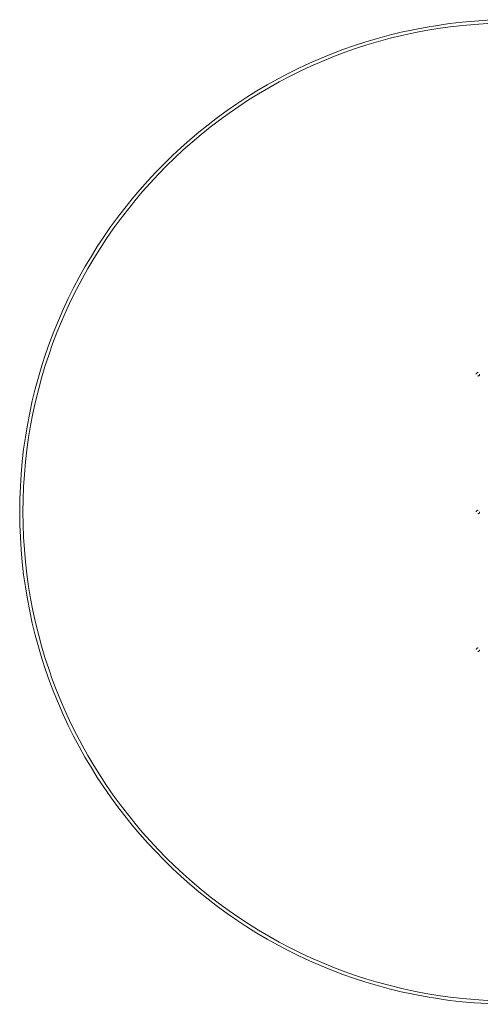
# Model space of a CAD drawing. Header units: inches. Extents: x 17.8 to 113.3, y 44.2 to 80.
# Tile 1 of 6: x 17.8 to 34.5, y 44.2 to 80. Entities that reach past the tile are written whole.
import ezdxf

# ---------------------------------------------------------------- set-up
doc = ezdxf.new("R2010")
doc.units = ezdxf.units.IN
doc.header["$MEASUREMENT"] = 0
doc.linetypes.add('SLD-Dashed', pattern=[0.075, 0.05, -0.025])
doc.linetypes.add('SLD-Solid', pattern=[0])

msp = doc.modelspace()

# ---------------------------------------------------------------- linework, layer by layer
at = {"color": 7, "linetype": 'SLD-Dashed', "lineweight": 0}
for centre in [(34.458, 67.081), (34.458, 62.081), (34.458, 57.081)]:
    msp.add_circle(centre, 0.0625, dxfattribs=at)
at = {"color": 7, "linetype": 'SLD-Solid', "lineweight": 15}
for radius in [17.875, 17.757, 17.757]:
    msp.add_arc((35.708, 62.081), radius, 90, 270, dxfattribs=at)

doc.saveas('drawing.dxf')
